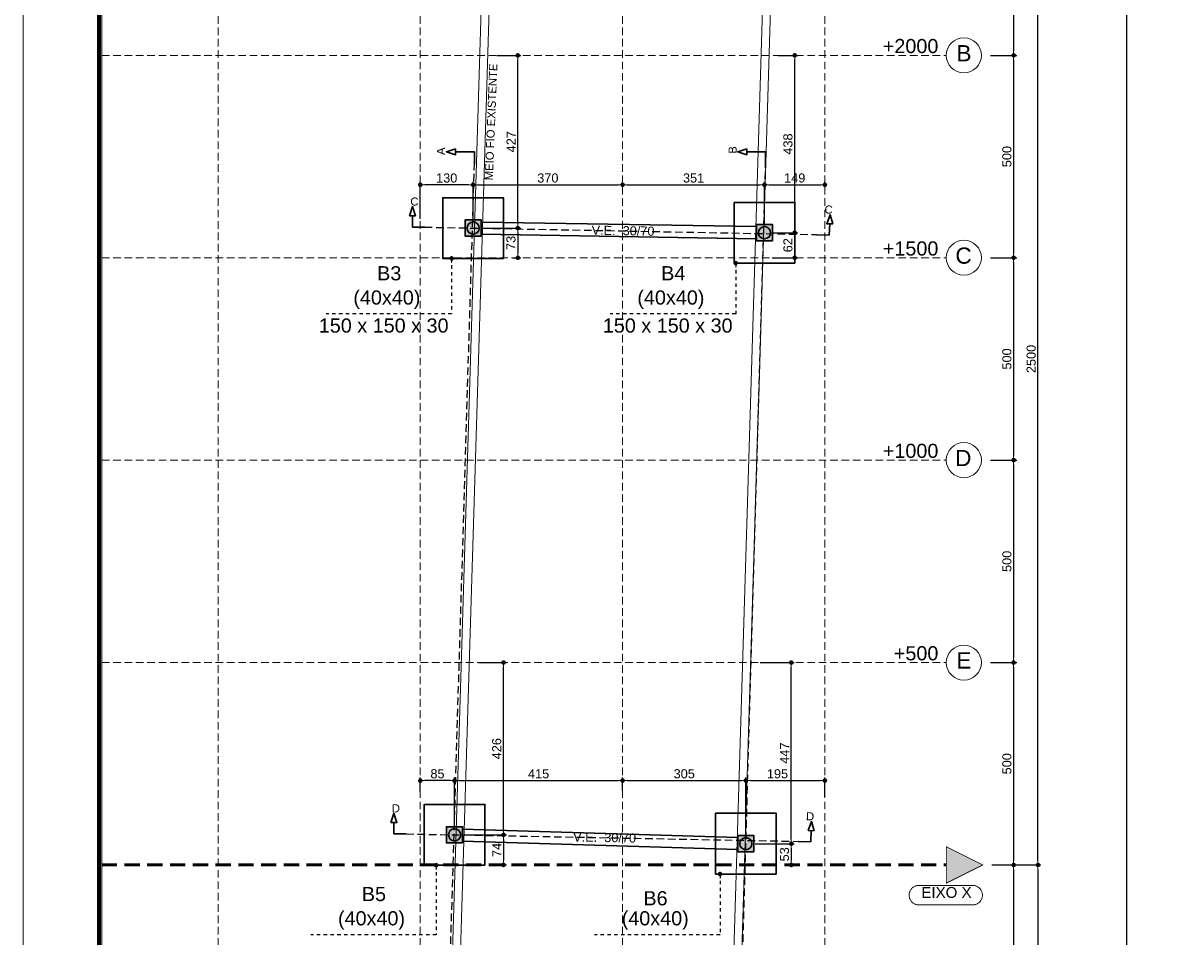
# Model space of a CAD drawing. Header units: millimetres. Extents: x 83 to 471, y -739 to 93.
# Tile 145 of 185: x 129 to 167, y -141 to -111. Entities that reach past the tile are written whole.
import ezdxf
from ezdxf.enums import TextEntityAlignment as Align

# ---------------------------------------------------------------- set-up
doc = ezdxf.new("R2010")
doc.units = ezdxf.units.MM
for name, pattern in [('CYPE_RAYA', [0.225, 0.1125, -0.1125]), ('CYPE_RAYAPUNTOPUNTO', [0.45, 0.225, -0.075, 0, -0.075, 0, -0.075]), ('TRAZO_HUECO', [0.75, 0.5, -0.25]), ('TRAZO_INTERIOR_VIGA', [0.375, 0.25, -0.125])]:
    doc.linetypes.add(name, pattern=pattern)
for name, color, linetype, lineweight in [('__MAGNUS.Cota', 30, 'Continuous', 9), ('__MAGNUS.Margem', 7, 'Continuous', 70), ('__MAGNUS.Selo', 7, 'Continuous', 30), ('A-FLOR', 7, 'Continuous', 9), ('BL_CONTORNO', 7, 'Continuous', 30), ('CARGCIM', 7, 'Continuous', 9), ('COTA', 7, 'Continuous', 20), ('COTA_FORMAS', 7, 'CYPE_RAYAPUNTOPUNTO', 0), ('COTAS', 250, 'Continuous', 5), ('COTAS_REF_LINHAS', 7, 'Continuous', 20), ('LC-Eixos', 9, 'Continuous', 5), ('OT_SEC_LAJE', 7, 'Continuous', 20), ('PECA_COMPLETA', 7, 'Continuous', 0), ('PILAR_DIM', 240, 'Continuous', 15), ('PILAR_REF', 240, 'Continuous', 15), ('SAP_DIMENSION_Y_ARM', 7, 'Continuous', 0)]:
    doc.layers.add(name, color=color, linetype=linetype, lineweight=lineweight)
doc.layers.add('PILAR_MORRE', color=60, linetype='Continuous')
doc.layers.add('RAMPA', color=253, linetype='Continuous')
doc.styles.add('Arial', font='arial.ttf')
doc.styles.add('Arial Narrow', font='ARIALN.TTF')
doc.dimstyles.new('Copy of UM_75.000000', dxfattribs={"dimtxt": 0.3, "dimasz": 0.15, "dimexe": 0.1, "dimexo": 0.3, "dimgap": 0.07, "dimtad": 1, "dimdec": 0, "dimlfac": 75, "dimzin": 0, "dimdsep": 46, "dimtxsty": 'Arial', "dimblk": 'DOT', "dimcen": 0.09, "dimdle": 0.1, "dimclrd": 30, "dimclre": 30, "dimclrt": 7, "dimadec": 1, "dimazin": 2, "dimtfac": 1, "dimtdec": 0, "dimtofl": 0, "dimtmove": 0, "dimatfit": 3, "dimldrblk": 'DOT', "dimfxl": 1, "dimtolj": 1, "dimarcsym": 0})
doc.dimstyles.new('UM_50.000000', dxfattribs={"dimtxt": 0.22, "dimasz": 0.1, "dimexe": 0.1, "dimexo": 0.3, "dimgap": 0.07, "dimtad": 1, "dimdec": 0, "dimlfac": 50, "dimzin": 0, "dimdsep": 46, "dimtxsty": 'Arial', "dimblk": 'DOT', "dimcen": 0.09, "dimdle": 0.1, "dimclrd": 30, "dimclre": 30, "dimclrt": 7, "dimadec": 1, "dimazin": 2, "dimtfac": 1, "dimtdec": 0, "dimtofl": 0, "dimtmove": 0, "dimatfit": 3, "dimldrblk": 'DOT', "dimfxl": 1, "dimtolj": 1, "dimarcsym": 0})

# ---------------------------------------------------------------- blocks, each defined once
blk = doc.blocks.new('*U1868')
at = {"layer": '__MAGNUS.Margem', "lineweight": 9}
blk.add_line((-657.92, -12.28), (-657.92, 828.72), dxfattribs=at)
at = {"layer": '__MAGNUS.Margem', "linetype": 'Continuous'}
blk.add_line((-632.92, -2.28), (-632.92, 818.72), dxfattribs=at)
at = {"layer": '__MAGNUS.Selo', "style": 'Arial Narrow', "width": 1}
for tag, height, p in [('PROPRIETÁRIO', 3.4, (17.21, 48.91)), ('EDIFICAÇÃORESIDENCIAL', 3.4, (17.21, 40.61)), ('ESTRUTURAL', 3.4, (17.8, 20.69)), ('ANTEPROJETO', 2.43, (111.69, 13.5)), ('ARQ01/01', 5.5, (139.44, 9.5)), ('INDICADA', 2.43, (111.53, 8))]:
    blk.add_attdef(tag, text='', height=height, dxfattribs=at).set_placement(p, align=Align.MIDDLE_LEFT)
at = {"layer": '__MAGNUS.Selo', "lineweight": 30, "flags": 104}
for tag, p in [('ENDEREÇODAOBRA', (17.21, 33.54)), ('ENDEREÇODAOBRA', (17.21, 27.87)), ('TÍTULO', (17.21, 10.8))]:
    blk.add_attdef(tag, text='', height=3.4, dxfattribs=at).set_placement(p, align=Align.MIDDLE_LEFT)
blk = doc.blocks.new('_DOT')
at = {"layer": '__MAGNUS.Cota', "linetype": 'ByBlock'}
blk.add_line((-0.5, 0), (-1, 0), dxfattribs=at)
at = {"layer": '__MAGNUS.Cota', "linetype": 'ByBlock', "const_width": 0.5}
blk.add_lwpolyline([(-0.25, 0, 1), (0.25, 0, 1)], format="xyb", close=True, dxfattribs=at)
blk = doc.blocks.new('*D575')
at = {"layer": 'COTAS', "color": 30, "lineweight": -2}
for p, q in [((160.714, -105.539), (161.578, -105.539)), ((161.478, -105.689), (161.478, -112.055)), ((160.714, -112.205), (161.578, -112.205))]:
    blk.add_line(p, q, dxfattribs=at)
at = {"layer": 'Defpoints', "color": 0}
for p in [(160.414, -105.539), (160.414, -112.205), (161.478, -112.205)]:
    blk.add_point(p, dxfattribs=at)
at = {"layer": 'COTAS', "color": 30, "linetype": 'ByBlock', "lineweight": -2, "xscale": 0.15, "yscale": 0.15, "zscale": 0.15}
for p, rotation in [((161.478, -105.539), 90), ((161.478, -112.205), 270)]:
    blk.add_blockref('_DOT', p, dxfattribs=dict(at, rotation=rotation))
at = {"layer": 'COTAS', "color": 7, "insert": (161.255, -108.872), "char_height": 0.3, "attachment_point": 5, "rotation": 90, "style": 'Arial'}
blk.add_mtext('\\A1;500', dxfattribs=at)
blk = doc.blocks.new('*D576')
at = {"layer": 'COTAS', "color": 30, "lineweight": -2}
for p, q in [((160.714, -112.205), (161.578, -112.205)), ((161.478, -112.355), (161.478, -118.722)), ((160.714, -118.872), (161.578, -118.872))]:
    blk.add_line(p, q, dxfattribs=at)
at = {"layer": 'Defpoints', "color": 0}
for p in [(160.414, -112.205), (160.414, -118.872), (161.478, -118.872)]:
    blk.add_point(p, dxfattribs=at)
at = {"layer": 'COTAS', "color": 30, "linetype": 'ByBlock', "lineweight": -2, "xscale": 0.15, "yscale": 0.15, "zscale": 0.15}
for p, rotation in [((161.478, -112.205), 90), ((161.478, -118.872), 270)]:
    blk.add_blockref('_DOT', p, dxfattribs=dict(at, rotation=rotation))
at = {"layer": 'COTAS', "color": 7, "insert": (161.255, -115.539), "char_height": 0.3, "attachment_point": 5, "rotation": 90, "style": 'Arial'}
blk.add_mtext('\\A1;500', dxfattribs=at)
blk = doc.blocks.new('*D577')
at = {"layer": 'COTAS', "color": 30, "lineweight": -2}
for p, q in [((160.714, -118.872), (161.578, -118.872)), ((161.478, -119.022), (161.478, -125.389)), ((160.714, -125.539), (161.578, -125.539))]:
    blk.add_line(p, q, dxfattribs=at)
at = {"layer": 'Defpoints', "color": 0}
for p in [(160.414, -118.872), (160.414, -125.539), (161.478, -125.539)]:
    blk.add_point(p, dxfattribs=at)
at = {"layer": 'COTAS', "color": 30, "linetype": 'ByBlock', "lineweight": -2, "xscale": 0.15, "yscale": 0.15, "zscale": 0.15}
for p, rotation in [((161.478, -118.872), 90), ((161.478, -125.539), 270)]:
    blk.add_blockref('_DOT', p, dxfattribs=dict(at, rotation=rotation))
at = {"layer": 'COTAS', "color": 7, "insert": (161.255, -122.205), "char_height": 0.3, "attachment_point": 5, "rotation": 90, "style": 'Arial'}
blk.add_mtext('\\A1;500', dxfattribs=at)
blk = doc.blocks.new('*D578')
at = {"layer": 'COTAS', "color": 30, "lineweight": -2}
for p, q in [((160.714, -125.539), (161.578, -125.539)), ((161.478, -125.689), (161.478, -132.055)), ((160.714, -132.205), (161.578, -132.205))]:
    blk.add_line(p, q, dxfattribs=at)
at = {"layer": 'Defpoints', "color": 0}
for p in [(160.414, -125.539), (160.414, -132.205), (161.478, -132.205)]:
    blk.add_point(p, dxfattribs=at)
at = {"layer": 'COTAS', "color": 30, "linetype": 'ByBlock', "lineweight": -2, "xscale": 0.15, "yscale": 0.15, "zscale": 0.15}
for p, rotation in [((161.478, -125.539), 90), ((161.478, -132.205), 270)]:
    blk.add_blockref('_DOT', p, dxfattribs=dict(at, rotation=rotation))
at = {"layer": 'COTAS', "color": 7, "insert": (161.255, -128.872), "char_height": 0.3, "attachment_point": 5, "rotation": 90, "style": 'Arial'}
blk.add_mtext('\\A1;500', dxfattribs=at)
blk = doc.blocks.new('*D579')
at = {"layer": 'COTAS', "color": 30, "lineweight": -2}
for p, q in [((160.714, -132.205), (161.578, -132.205)), ((161.478, -132.355), (161.478, -138.722)), ((160.76, -138.872), (161.578, -138.872))]:
    blk.add_line(p, q, dxfattribs=at)
at = {"layer": 'Defpoints', "color": 0}
for p in [(160.414, -132.205), (160.46, -138.872), (161.478, -138.872)]:
    blk.add_point(p, dxfattribs=at)
at = {"layer": 'COTAS', "color": 30, "linetype": 'ByBlock', "lineweight": -2, "xscale": 0.15, "yscale": 0.15, "zscale": 0.15}
for p, rotation in [((161.478, -132.205), 90), ((161.478, -138.872), 270)]:
    blk.add_blockref('_DOT', p, dxfattribs=dict(at, rotation=rotation))
at = {"layer": 'COTAS', "color": 7, "insert": (161.255, -135.539), "char_height": 0.3, "attachment_point": 5, "rotation": 90, "style": 'Arial'}
blk.add_mtext('\\A1;500', dxfattribs=at)
blk = doc.blocks.new('*D580')
at = {"layer": 'COTAS', "color": 30, "lineweight": -2}
for p, q in [((160.76, -138.872), (161.578, -138.872)), ((161.478, -139.022), (161.478, -145.389)), ((160.714, -145.539), (161.578, -145.539))]:
    blk.add_line(p, q, dxfattribs=at)
at = {"layer": 'Defpoints', "color": 0}
for p in [(160.46, -138.872), (160.414, -145.539), (161.478, -145.539)]:
    blk.add_point(p, dxfattribs=at)
at = {"layer": 'COTAS', "color": 30, "linetype": 'ByBlock', "lineweight": -2, "xscale": 0.15, "yscale": 0.15, "zscale": 0.15}
for p, rotation in [((161.478, -138.872), 90), ((161.478, -145.539), 270)]:
    blk.add_blockref('_DOT', p, dxfattribs=dict(at, rotation=rotation))
at = {"layer": 'COTAS', "color": 7, "insert": (161.255, -142.205), "char_height": 0.3, "attachment_point": 5, "rotation": 90, "style": 'Arial'}
blk.add_mtext('\\A1;500', dxfattribs=at)
blk = doc.blocks.new('*D586')
at = {"layer": 'COTAS', "color": 30, "lineweight": -2}
for p, q in [((160.714, -105.539), (162.378, -105.539)), ((162.278, -138.722), (162.278, -105.689)), ((160.76, -138.872), (162.378, -138.872))]:
    blk.add_line(p, q, dxfattribs=at)
at = {"layer": 'Defpoints', "color": 0}
for p in [(160.414, -105.539), (162.278, -105.539), (160.46, -138.872)]:
    blk.add_point(p, dxfattribs=at)
at = {"layer": 'COTAS', "color": 30, "linetype": 'ByBlock', "lineweight": -2, "xscale": 0.15, "yscale": 0.15, "zscale": 0.15}
for p, rotation in [((162.278, -105.539), 90), ((162.278, -138.872), 270)]:
    blk.add_blockref('_DOT', p, dxfattribs=dict(at, rotation=rotation))
at = {"layer": 'COTAS', "color": 7, "insert": (162.055, -122.205), "char_height": 0.3, "attachment_point": 5, "rotation": 90, "style": 'Arial'}
blk.add_mtext('\\A1;2500', dxfattribs=at)
blk = doc.blocks.new('*D587')
at = {"layer": 'COTAS', "color": 30, "lineweight": -2}
for p, q in [((160.76, -138.872), (162.378, -138.872)), ((162.278, -139.022), (162.278, -174.722)), ((160.714, -174.872), (162.378, -174.872))]:
    blk.add_line(p, q, dxfattribs=at)
at = {"layer": 'Defpoints', "color": 0}
for p in [(160.46, -138.872), (160.414, -174.872), (162.278, -174.872)]:
    blk.add_point(p, dxfattribs=at)
at = {"layer": 'COTAS', "color": 30, "linetype": 'ByBlock', "lineweight": -2, "xscale": 0.15, "yscale": 0.15, "zscale": 0.15}
for p, rotation in [((162.278, -138.872), 90), ((162.278, -174.872), 270)]:
    blk.add_blockref('_DOT', p, dxfattribs=dict(at, rotation=rotation))
at = {"layer": 'COTAS', "color": 7, "insert": (162.055, -156.872), "char_height": 0.3, "attachment_point": 5, "rotation": 90, "style": 'Arial'}
blk.add_mtext('\\A1;2700', dxfattribs=at)
blk = doc.blocks.new('*D1958')
at = {"layer": 'COTAS', "color": 30, "lineweight": -2}
for p, q in [((141.925, -117.593), (141.925, -116.369)), ((143.514, -116.469), (142.075, -116.469)), ((143.664, -117.594), (143.664, -116.369))]:
    blk.add_line(p, q, dxfattribs=at)
at = {"layer": 'Defpoints', "color": 0}
for p in [(141.925, -116.469), (141.925, -117.893), (143.664, -117.894)]:
    blk.add_point(p, dxfattribs=at)
at = {"layer": 'COTAS', "color": 30, "linetype": 'ByBlock', "lineweight": -2, "xscale": 0.15, "yscale": 0.15, "zscale": 0.15, "rotation": 180}
blk.add_blockref('_DOT', (141.925, -116.469), dxfattribs=at)
at = {"layer": 'COTAS', "color": 30, "linetype": 'ByBlock', "lineweight": -2, "xscale": 0.15, "yscale": 0.15, "zscale": 0.15}
blk.add_blockref('_DOT', (143.664, -116.469), dxfattribs=at)
at = {"layer": 'COTAS', "color": 7, "insert": (142.795, -116.246), "char_height": 0.3, "attachment_point": 5, "style": 'Arial'}
blk.add_mtext('\\A1;130', dxfattribs=at)
blk = doc.blocks.new('*D1959')
at = {"layer": 'COTAS', "color": 30, "lineweight": -2}
for p, q in [((143.664, -117.594), (143.664, -116.369)), ((143.814, -116.469), (148.442, -116.469)), ((148.592, -116.532), (148.592, -116.369))]:
    blk.add_line(p, q, dxfattribs=at)
at = {"layer": 'Defpoints', "color": 0}
for p in [(148.592, -116.469), (148.592, -116.832), (143.664, -117.894)]:
    blk.add_point(p, dxfattribs=at)
at = {"layer": 'COTAS', "color": 30, "linetype": 'ByBlock', "lineweight": -2, "xscale": 0.15, "yscale": 0.15, "zscale": 0.15, "rotation": 180}
blk.add_blockref('_DOT', (143.664, -116.469), dxfattribs=at)
at = {"layer": 'COTAS', "color": 30, "linetype": 'ByBlock', "lineweight": -2, "xscale": 0.15, "yscale": 0.15, "zscale": 0.15}
blk.add_blockref('_DOT', (148.592, -116.469), dxfattribs=at)
at = {"layer": 'COTAS', "color": 7, "insert": (146.128, -116.246), "char_height": 0.3, "attachment_point": 5, "style": 'Arial'}
blk.add_mtext('\\A1;370', dxfattribs=at)
blk = doc.blocks.new('*D1960')
at = {"layer": 'COTAS', "color": 30, "lineweight": -2}
for p, q in [((148.592, -116.532), (148.592, -116.369)), ((148.742, -116.469), (153.117, -116.469)), ((153.267, -117.747), (153.267, -116.369))]:
    blk.add_line(p, q, dxfattribs=at)
at = {"layer": 'Defpoints', "color": 0}
for p in [(153.267, -116.469), (148.592, -116.832), (153.267, -118.047)]:
    blk.add_point(p, dxfattribs=at)
at = {"layer": 'COTAS', "color": 30, "linetype": 'ByBlock', "lineweight": -2, "xscale": 0.15, "yscale": 0.15, "zscale": 0.15, "rotation": 180}
blk.add_blockref('_DOT', (148.592, -116.469), dxfattribs=at)
at = {"layer": 'COTAS', "color": 30, "linetype": 'ByBlock', "lineweight": -2, "xscale": 0.15, "yscale": 0.15, "zscale": 0.15}
blk.add_blockref('_DOT', (153.267, -116.469), dxfattribs=at)
at = {"layer": 'COTAS', "color": 7, "insert": (150.93, -116.246), "char_height": 0.3, "attachment_point": 5, "style": 'Arial'}
blk.add_mtext('\\A1;351', dxfattribs=at)
blk = doc.blocks.new('*D1961')
at = {"layer": 'COTAS', "color": 30, "lineweight": -2}
for p, q in [((153.267, -117.747), (153.267, -116.369)), ((153.417, -116.469), (155.108, -116.469)), ((155.258, -116.513), (155.258, -116.369))]:
    blk.add_line(p, q, dxfattribs=at)
at = {"layer": 'Defpoints', "color": 0}
for p in [(155.258, -116.469), (155.258, -116.813), (153.267, -118.047)]:
    blk.add_point(p, dxfattribs=at)
at = {"layer": 'COTAS', "color": 30, "linetype": 'ByBlock', "lineweight": -2, "xscale": 0.15, "yscale": 0.15, "zscale": 0.15, "rotation": 180}
blk.add_blockref('_DOT', (153.267, -116.469), dxfattribs=at)
at = {"layer": 'COTAS', "color": 30, "linetype": 'ByBlock', "lineweight": -2, "xscale": 0.15, "yscale": 0.15, "zscale": 0.15}
blk.add_blockref('_DOT', (155.258, -116.469), dxfattribs=at)
at = {"layer": 'COTAS', "color": 7, "insert": (154.263, -116.246), "char_height": 0.3, "attachment_point": 5, "style": 'Arial'}
blk.add_mtext('\\A1;149', dxfattribs=at)
blk = doc.blocks.new('*D1962')
at = {"layer": 'COTAS', "color": 30, "lineweight": -2}
for p, q in [((153.722, -112.205), (154.363, -112.205)), ((154.263, -117.897), (154.263, -112.355)), ((153.567, -118.047), (154.363, -118.047))]:
    blk.add_line(p, q, dxfattribs=at)
at = {"layer": 'Defpoints', "color": 0}
for p in [(153.422, -112.205), (154.263, -112.205), (153.267, -118.047)]:
    blk.add_point(p, dxfattribs=at)
at = {"layer": 'COTAS', "color": 30, "linetype": 'ByBlock', "lineweight": -2, "xscale": 0.15, "yscale": 0.15, "zscale": 0.15}
for p, rotation in [((154.263, -112.205), 90), ((154.263, -118.047), 270)]:
    blk.add_blockref('_DOT', p, dxfattribs=dict(at, rotation=rotation))
at = {"layer": 'COTAS', "color": 7, "insert": (154.04, -115.126), "char_height": 0.3, "attachment_point": 5, "rotation": 90, "style": 'Arial'}
blk.add_mtext('\\A1;438', dxfattribs=at)
blk = doc.blocks.new('*D1963')
at = {"layer": 'COTAS', "color": 30, "lineweight": -2}
for p, q in [((153.567, -118.047), (154.363, -118.047)), ((154.263, -118.197), (154.263, -118.722)), ((153.519, -118.872), (154.363, -118.872))]:
    blk.add_line(p, q, dxfattribs=at)
at = {"layer": 'Defpoints', "color": 0}
for p in [(153.267, -118.047), (153.219, -118.872), (154.263, -118.872)]:
    blk.add_point(p, dxfattribs=at)
at = {"layer": 'COTAS', "color": 30, "linetype": 'ByBlock', "lineweight": -2, "xscale": 0.15, "yscale": 0.15, "zscale": 0.15}
for p, rotation in [((154.263, -118.047), 90), ((154.263, -118.872), 270)]:
    blk.add_blockref('_DOT', p, dxfattribs=dict(at, rotation=rotation))
at = {"layer": 'COTAS', "color": 7, "insert": (154.04, -118.46), "char_height": 0.3, "attachment_point": 5, "rotation": 90, "style": 'Arial'}
blk.add_mtext('\\A1;62', dxfattribs=at)
blk = doc.blocks.new('*D1964')
at = {"layer": 'COTAS', "color": 30, "lineweight": -2}
for p, q in [((144.447, -112.205), (145.237, -112.205)), ((145.137, -117.744), (145.137, -112.355)), ((143.964, -117.894), (145.237, -117.894))]:
    blk.add_line(p, q, dxfattribs=at)
at = {"layer": 'Defpoints', "color": 0}
for p in [(144.147, -112.205), (145.137, -112.205), (143.664, -117.894)]:
    blk.add_point(p, dxfattribs=at)
at = {"layer": 'COTAS', "color": 30, "linetype": 'ByBlock', "lineweight": -2, "xscale": 0.15, "yscale": 0.15, "zscale": 0.15}
for p, rotation in [((145.137, -112.205), 90), ((145.137, -117.894), 270)]:
    blk.add_blockref('_DOT', p, dxfattribs=dict(at, rotation=rotation))
at = {"layer": 'COTAS', "color": 7, "insert": (144.916, -115.049), "char_height": 0.3, "attachment_point": 5, "rotation": 90, "style": 'Arial'}
blk.add_mtext('\\A1;427', dxfattribs=at)
blk = doc.blocks.new('*D1965')
at = {"layer": 'COTAS', "color": 30, "lineweight": -2}
for p, q in [((143.964, -117.894), (145.237, -117.894)), ((145.137, -118.044), (145.137, -118.722)), ((144.964, -118.872), (145.237, -118.872))]:
    blk.add_line(p, q, dxfattribs=at)
at = {"layer": 'Defpoints', "color": 0}
for p in [(143.664, -117.894), (144.664, -118.872), (145.137, -118.872)]:
    blk.add_point(p, dxfattribs=at)
at = {"layer": 'COTAS', "color": 30, "linetype": 'ByBlock', "lineweight": -2, "xscale": 0.15, "yscale": 0.15, "zscale": 0.15}
for p, rotation in [((145.137, -117.894), 90), ((145.137, -118.872), 270)]:
    blk.add_blockref('_DOT', p, dxfattribs=dict(at, rotation=rotation))
at = {"layer": 'COTAS', "color": 7, "insert": (144.913, -118.383), "char_height": 0.3, "attachment_point": 5, "rotation": 90, "style": 'Arial'}
blk.add_mtext('\\A1;73', dxfattribs=at)
blk = doc.blocks.new('*D1966')
at = {"layer": 'COTAS', "color": 30, "lineweight": -2}
for p, q in [((141.925, -136.451), (141.925, -135.993)), ((142.905, -136.093), (142.075, -136.093)), ((143.055, -137.581), (143.055, -135.993))]:
    blk.add_line(p, q, dxfattribs=at)
at = {"layer": 'Defpoints', "color": 0}
for p in [(141.925, -136.093), (141.925, -136.751), (143.055, -137.881)]:
    blk.add_point(p, dxfattribs=at)
at = {"layer": 'COTAS', "color": 30, "linetype": 'ByBlock', "lineweight": -2, "xscale": 0.15, "yscale": 0.15, "zscale": 0.15, "rotation": 180}
blk.add_blockref('_DOT', (141.925, -136.093), dxfattribs=at)
at = {"layer": 'COTAS', "color": 30, "linetype": 'ByBlock', "lineweight": -2, "xscale": 0.15, "yscale": 0.15, "zscale": 0.15}
blk.add_blockref('_DOT', (143.055, -136.093), dxfattribs=at)
at = {"layer": 'COTAS', "color": 7, "insert": (142.49, -135.87), "char_height": 0.3, "attachment_point": 5, "style": 'Arial'}
blk.add_mtext('\\A1;85', dxfattribs=at)
blk = doc.blocks.new('*D1967')
at = {"layer": 'COTAS', "color": 30, "lineweight": -2}
for p, q in [((143.055, -137.581), (143.055, -135.993)), ((143.205, -136.093), (148.442, -136.093)), ((148.592, -136.423), (148.592, -135.993))]:
    blk.add_line(p, q, dxfattribs=at)
at = {"layer": 'Defpoints', "color": 0}
for p in [(148.592, -136.093), (148.592, -136.723), (143.055, -137.881)]:
    blk.add_point(p, dxfattribs=at)
at = {"layer": 'COTAS', "color": 30, "linetype": 'ByBlock', "lineweight": -2, "xscale": 0.15, "yscale": 0.15, "zscale": 0.15, "rotation": 180}
blk.add_blockref('_DOT', (143.055, -136.093), dxfattribs=at)
at = {"layer": 'COTAS', "color": 30, "linetype": 'ByBlock', "lineweight": -2, "xscale": 0.15, "yscale": 0.15, "zscale": 0.15}
blk.add_blockref('_DOT', (148.592, -136.093), dxfattribs=at)
at = {"layer": 'COTAS', "color": 7, "insert": (145.823, -135.87), "char_height": 0.3, "attachment_point": 5, "style": 'Arial'}
blk.add_mtext('\\A1;415', dxfattribs=at)
blk = doc.blocks.new('*D1968')
at = {"layer": 'COTAS', "color": 30, "lineweight": -2}
for p, q in [((148.592, -136.423), (148.592, -135.993)), ((148.742, -136.093), (152.504, -136.093)), ((152.654, -137.871), (152.654, -135.993))]:
    blk.add_line(p, q, dxfattribs=at)
at = {"layer": 'Defpoints', "color": 0}
for p in [(152.654, -136.093), (148.592, -136.723), (152.654, -138.171)]:
    blk.add_point(p, dxfattribs=at)
at = {"layer": 'COTAS', "color": 30, "linetype": 'ByBlock', "lineweight": -2, "xscale": 0.15, "yscale": 0.15, "zscale": 0.15, "rotation": 180}
blk.add_blockref('_DOT', (148.592, -136.093), dxfattribs=at)
at = {"layer": 'COTAS', "color": 30, "linetype": 'ByBlock', "lineweight": -2, "xscale": 0.15, "yscale": 0.15, "zscale": 0.15}
blk.add_blockref('_DOT', (152.654, -136.093), dxfattribs=at)
at = {"layer": 'COTAS', "color": 7, "insert": (150.623, -135.87), "char_height": 0.3, "attachment_point": 5, "style": 'Arial'}
blk.add_mtext('\\A1;305', dxfattribs=at)
blk = doc.blocks.new('*D1969')
at = {"layer": 'COTAS', "color": 30, "lineweight": -2}
for p, q in [((152.654, -137.871), (152.654, -135.993)), ((152.804, -136.093), (155.108, -136.093)), ((155.258, -136.632), (155.258, -135.993))]:
    blk.add_line(p, q, dxfattribs=at)
at = {"layer": 'Defpoints', "color": 0}
for p in [(155.258, -136.093), (155.258, -136.932), (152.654, -138.171)]:
    blk.add_point(p, dxfattribs=at)
at = {"layer": 'COTAS', "color": 30, "linetype": 'ByBlock', "lineweight": -2, "xscale": 0.15, "yscale": 0.15, "zscale": 0.15, "rotation": 180}
blk.add_blockref('_DOT', (152.654, -136.093), dxfattribs=at)
at = {"layer": 'COTAS', "color": 30, "linetype": 'ByBlock', "lineweight": -2, "xscale": 0.15, "yscale": 0.15, "zscale": 0.15}
blk.add_blockref('_DOT', (155.258, -136.093), dxfattribs=at)
at = {"layer": 'COTAS', "color": 7, "insert": (153.695, -135.87), "char_height": 0.3, "attachment_point": 5, "style": 'Arial'}
blk.add_mtext('\\A1;195', dxfattribs=at)
blk = doc.blocks.new('*D1970')
at = {"layer": 'COTAS', "color": 30, "lineweight": -2}
for p, q in [((143.837, -132.205), (144.767, -132.205)), ((144.667, -137.731), (144.667, -132.355)), ((143.355, -137.881), (144.767, -137.881))]:
    blk.add_line(p, q, dxfattribs=at)
at = {"layer": 'Defpoints', "color": 0}
for p in [(143.537, -132.205), (144.667, -132.205), (143.055, -137.881)]:
    blk.add_point(p, dxfattribs=at)
at = {"layer": 'COTAS', "color": 30, "linetype": 'ByBlock', "lineweight": -2, "xscale": 0.15, "yscale": 0.15, "zscale": 0.15}
for p, rotation in [((144.667, -132.205), 90), ((144.667, -137.881), 270)]:
    blk.add_blockref('_DOT', p, dxfattribs=dict(at, rotation=rotation))
at = {"layer": 'COTAS', "color": 7, "insert": (144.444, -135.043), "char_height": 0.3, "attachment_point": 5, "rotation": 90, "style": 'Arial'}
blk.add_mtext('\\A1;426', dxfattribs=at)
blk = doc.blocks.new('*D1971')
at = {"layer": 'COTAS', "color": 30, "lineweight": -2}
for p, q in [((143.355, -137.881), (144.767, -137.881)), ((144.667, -138.031), (144.667, -138.722)), ((144.353, -138.872), (144.767, -138.872))]:
    blk.add_line(p, q, dxfattribs=at)
at = {"layer": 'Defpoints', "color": 0}
for p in [(143.055, -137.881), (144.053, -138.872), (144.667, -138.872)]:
    blk.add_point(p, dxfattribs=at)
at = {"layer": 'COTAS', "color": 30, "linetype": 'ByBlock', "lineweight": -2, "xscale": 0.15, "yscale": 0.15, "zscale": 0.15}
for p, rotation in [((144.667, -137.881), 90), ((144.667, -138.872), 270)]:
    blk.add_blockref('_DOT', p, dxfattribs=dict(at, rotation=rotation))
at = {"layer": 'COTAS', "color": 7, "insert": (144.447, -138.377), "char_height": 0.3, "attachment_point": 5, "rotation": 90, "style": 'Arial'}
blk.add_mtext('\\A1;74', dxfattribs=at)
blk = doc.blocks.new('*D1972')
at = {"layer": 'COTAS', "color": 30, "lineweight": -2}
for p, q in [((153.127, -132.205), (154.25, -132.205)), ((154.15, -138.021), (154.15, -132.355)), ((152.954, -138.171), (154.25, -138.171))]:
    blk.add_line(p, q, dxfattribs=at)
at = {"layer": 'Defpoints', "color": 0}
for p in [(152.827, -132.205), (154.15, -132.205), (152.654, -138.171)]:
    blk.add_point(p, dxfattribs=at)
at = {"layer": 'COTAS', "color": 30, "linetype": 'ByBlock', "lineweight": -2, "xscale": 0.15, "yscale": 0.15, "zscale": 0.15}
for p, rotation in [((154.15, -132.205), 90), ((154.15, -138.171), 270)]:
    blk.add_blockref('_DOT', p, dxfattribs=dict(at, rotation=rotation))
at = {"layer": 'COTAS', "color": 7, "insert": (153.93, -135.188), "char_height": 0.3, "attachment_point": 5, "rotation": 90, "style": 'Arial'}
blk.add_mtext('\\A1;447', dxfattribs=at)
blk = doc.blocks.new('*D1973')
at = {"layer": 'COTAS', "color": 30, "lineweight": -2}
for p, q in [((152.954, -138.171), (154.25, -138.171)), ((154.15, -138.321), (154.15, -138.722)), ((153.954, -138.872), (154.25, -138.872))]:
    blk.add_line(p, q, dxfattribs=at)
at = {"layer": 'Defpoints', "color": 0}
for p in [(152.654, -138.171), (153.654, -138.872), (154.15, -138.872)]:
    blk.add_point(p, dxfattribs=at)
at = {"layer": 'COTAS', "color": 30, "linetype": 'ByBlock', "lineweight": -2, "xscale": 0.15, "yscale": 0.15, "zscale": 0.15}
for p, rotation in [((154.15, -138.171), 90), ((154.15, -138.872), 270)]:
    blk.add_blockref('_DOT', p, dxfattribs=dict(at, rotation=rotation))
at = {"layer": 'COTAS', "color": 7, "insert": (153.927, -138.522), "char_height": 0.3, "attachment_point": 5, "rotation": 90, "style": 'Arial'}
blk.add_mtext('\\A1;53', dxfattribs=at)

msp = doc.modelspace()

# ---------------------------------------------------------------- hatches: boundary and pattern name
at = {"layer": 'LC-Eixos'}
h = msp.add_hatch(color=256, dxfattribs=at)
h.dxf.hatch_style = 1
h.paths.add_polyline_path([(159.25836, -138.27126), (159.25836, -139.47253), (160.45962, -138.8719), (159.25836, -138.27126)])
at = {"layer": 'PILAR_MORRE'}
h = msp.add_hatch(color=256, dxfattribs=at)
h.dxf.hatch_style = 1
h.paths.add_polyline_path([(152.92094, -138.43799), (152.92094, -137.90466), (152.38761, -137.90466), (152.38761, -138.43799), (152.92094, -138.43799)])
h.paths.add_polyline_path([(153.53415, -118.314), (153.53415, -117.78067), (153.00082, -117.78067), (153.00082, -118.314), (153.53415, -118.314)])
h.paths.add_polyline_path([(143.3198, -138.1463), (143.3198, -137.61297), (142.78647, -137.61297), (142.78647, -138.1463), (143.3198, -138.1463)])
h.paths.add_polyline_path([(142.7128, -158.13868), (142.7128, -157.60535), (142.17947, -157.60535), (142.17947, -158.13868), (142.7128, -158.13868)])
h.paths.add_polyline_path([(152.30873, -158.42513), (152.30873, -157.8918), (151.7754, -157.8918), (151.7754, -158.42513), (152.30873, -158.42513)])
h.paths.add_polyline_path([(143.93102, -118.16031), (143.93102, -117.62697), (143.39768, -117.62697), (143.39768, -118.16031), (143.93102, -118.16031)])

# ---------------------------------------------------------------- linework, layer by layer
msp.add_line((165.19852, -94.01822), (165.19852, -175.3584))
at = {"layer": 'A-FLOR'}
for p, q in [((144.00992, -107.94817), (142.09636, -170.73006)), ((144.27658, -107.95244), (142.36008, -170.83081)), ((153.54744, -108.10088), (151.71157, -168.33418)), ((152.06602, -147.95185), (153.28078, -108.09661))]:
    msp.add_line(p, q, dxfattribs=at)
at = {"layer": 'BL_CONTORNO'}
for p, q in [((153.00123, -117.84305), (143.93102, -117.69788)), ((153.00123, -118.2431), (143.93102, -118.09793)), ((152.39127, -137.96329), (143.3198, -137.68919)), ((152.39127, -138.36347), (143.31785, -138.08932))]:
    msp.add_line(p, q, dxfattribs=at)
for points in [[(144.66435, -118.89364), (144.66435, -116.89364), (142.66435, -116.89364), (142.66435, -118.89364)], [(154.26749, -119.04733), (154.26749, -117.04733), (152.26749, -117.04733), (152.26749, -119.04733)], [(143.93102, -118.16031), (143.93102, -117.62697), (143.39768, -117.62697), (143.39768, -118.16031)], [(153.53415, -118.314), (153.53415, -117.78067), (153.00082, -117.78067), (153.00082, -118.314)], [(144.05314, -138.87964), (144.05314, -136.87964), (142.05314, -136.87964), (142.05314, -138.87964)], [(153.65427, -139.17132), (153.65427, -137.17132), (151.65427, -137.17132), (151.65427, -139.17132)], [(143.3198, -138.1463), (143.3198, -137.61297), (142.78647, -137.61297), (142.78647, -138.1463)], [(152.92094, -138.43799), (152.92094, -137.90466), (152.38761, -137.90466), (152.38761, -138.43799)]]:
    msp.add_lwpolyline(points, close=True, dxfattribs=at)
for centre in [(143.66435, -117.89364), (153.26749, -118.04733), (143.05529, -137.88129), (152.65427, -138.17132)]:
    msp.add_circle(centre, 0.2, dxfattribs=at)
at = {"layer": 'CARGCIM', "linetype": 'TRAZO_HUECO', "lineweight": 50}
msp.add_line((131.4287, -138.8719), (159.25836, -138.8719), dxfattribs=at)
at = {"layer": 'COTA', "const_width": 0.02667}
msp.add_lwpolyline([(159.25836, -139.47253), (159.25836, -138.27126), (160.45962, -138.8719)], close=True, dxfattribs=at)
at = {"layer": 'COTA_FORMAS', "linetype": 'TRAZO_HUECO', "ltscale": 0.5}
for p, q in [((135.25836, -101.53856), (135.25836, -175.3584)), ((141.92502, -101.53856), (141.92502, -175.3584)), ((148.59169, -101.53856), (148.59169, -175.3584)), ((155.25836, -101.53856), (155.25836, -175.3584)), ((131.4287, -112.20523), (159.25836, -112.20523)), ((131.4287, -118.8719), (159.25836, -118.8719)), ((131.4287, -125.53856), (159.25836, -125.53856)), ((131.4287, -132.20523), (159.25836, -132.20523))]:
    msp.add_line(p, q, dxfattribs=at)
at = {"layer": 'COTAS_REF_LINHAS', "color": 7}
msp.add_lwpolyline([(158.35246, -139.54703), (158.33109, -139.54774), (158.30981, -139.54988), (158.28872, -139.55344), (158.26792, -139.5584), (158.24749, -139.56474), (158.22754, -139.57242), (158.20814, -139.58142), (158.18938, -139.5917), (158.17136, -139.60321), (158.15414, -139.61589), (158.13781, -139.6297), (158.12244, -139.64457), (158.10809, -139.66043), (158.09484, -139.67721), (158.08274, -139.69484), (158.07184, -139.71324), (158.06219, -139.73233), (158.05384, -139.75202), (158.04683, -139.77222), (158.04118, -139.79285), (158.03692, -139.8138), (158.03407, -139.835), (158.03264, -139.85634), (158.03264, -139.87772), (158.03407, -139.89906), (158.03692, -139.92025), (158.04118, -139.94121), (158.04683, -139.96184), (158.05384, -139.98204), (158.06219, -140.00173), (158.07184, -140.02082), (158.08274, -140.03922), (158.09484, -140.05685), (158.10809, -140.07363), (158.12244, -140.08949), (158.13781, -140.10436), (158.15414, -140.11816), (158.17136, -140.13085), (158.18938, -140.14236), (158.20814, -140.15264), (158.22754, -140.16164), (158.24749, -140.16932), (158.26792, -140.17566), (158.28872, -140.18062), (158.30981, -140.18417), (158.33109, -140.18631), (158.35246, -140.18703), (160.12846, -140.18703), (160.14984, -140.18631), (160.17111, -140.18417), (160.1922, -140.18062), (160.213, -140.17566), (160.23343, -140.16932), (160.25339, -140.16164), (160.27279, -140.15264), (160.29154, -140.14236), (160.30957, -140.13085), (160.32678, -140.11816), (160.34311, -140.10436), (160.35849, -140.08949), (160.37283, -140.07363), (160.38608, -140.05685), (160.39819, -140.03922), (160.40909, -140.02082), (160.41873, -140.00173), (160.42708, -139.98204), (160.4341, -139.96184), (160.43975, -139.94121), (160.444, -139.92025), (160.44686, -139.89906), (160.44828, -139.87772), (160.44828, -139.85634), (160.44686, -139.835), (160.444, -139.8138), (160.43975, -139.79285), (160.4341, -139.77222), (160.42708, -139.75202), (160.41873, -139.73233), (160.40909, -139.71324), (160.39819, -139.69484), (160.38608, -139.67721), (160.37283, -139.66043), (160.35849, -139.64457), (160.34311, -139.6297), (160.32678, -139.61589), (160.30957, -139.60321), (160.29154, -139.5917), (160.27279, -139.58142), (160.25339, -139.57242), (160.23343, -139.56474), (160.213, -139.5584), (160.1922, -139.55344), (160.17111, -139.54988), (160.14984, -139.54774), (160.12846, -139.54703), (158.35246, -139.54703)], close=True, dxfattribs=at)
for centre in [(159.83613, -112.20523), (159.83613, -118.8719), (159.83613, -125.53856), (159.83613, -132.20523)]:
    msp.add_circle(centre, 0.57778, dxfattribs=at)
at = {"layer": 'OT_SEC_LAJE', "lineweight": 30}
for p, q in [((143.70613, -115.37899), (143.08549, -115.37899)), ((143.70613, -115.37899), (143.70613, -115.78566)), ((153.30511, -115.37899), (152.68448, -115.37899)), ((153.30511, -115.37899), (153.30511, -115.78566)), ((141.66312, -117.86322), (141.66312, -117.48825)), ((141.66312, -117.86322), (142.06978, -117.86322)), ((155.40292, -118.12867), (155.41741, -117.75398)), ((155.40292, -118.12867), (154.99656, -118.11296)), ((141.0519, -137.84922), (141.0519, -137.47425)), ((141.0519, -137.84922), (141.45857, -137.84922)), ((154.79171, -138.11467), (154.38535, -138.09896)), ((154.79171, -138.11467), (154.80619, -137.73998))]:
    msp.add_line(p, q, dxfattribs=at)
for points in [[(143.08549, -115.27899), (143.08549, -115.47899), (142.78549, -115.37899), (143.08549, -115.27899)], [(152.68448, -115.27899), (152.68448, -115.47899), (152.38448, -115.37899), (152.68448, -115.27899)], [(141.56312, -117.48825), (141.76312, -117.48825), (141.66312, -117.18825), (141.56312, -117.48825)], [(155.51733, -117.75785), (155.31748, -117.75012), (155.42899, -117.45421), (155.51733, -117.75785)], [(140.9519, -137.47425), (141.1519, -137.47425), (141.0519, -137.17425), (140.9519, -137.47425)], [(154.90612, -137.74384), (154.70627, -137.73612), (154.81778, -137.4402), (154.90612, -137.74384)]]:
    msp.add_lwpolyline(points, close=True, dxfattribs=at)
at = {"layer": 'PECA_COMPLETA'}
msp.add_lwpolyline([(194.51797, -175.3584), (131.4287, -175.3584), (131.4287, -94.01822), (194.51797, -94.01822)], close=True, dxfattribs=at)
at = {"layer": 'RAMPA', "linetype": 'TRAZO_INTERIOR_VIGA'}
for p, q in [((142.06978, -117.86322), (154.99664, -118.10861)), ((141.45857, -137.84922), (154.38543, -138.09461))]:
    msp.add_line(p, q, dxfattribs=at)
for points in [[(142.3937, -159.09085), (143.70613, -115.78566)], [(152.03561, -159.39158), (153.30511, -115.78566)]]:
    msp.add_lwpolyline(points, dxfattribs=at)

# ---------------------------------------------------------------- block references
at = {"layer": '__MAGNUS.Selo', "color": 7, "true_color": 0xffffff, "xscale": 0.0999999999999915, "yscale": 0.0999999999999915, "zscale": 0.0999999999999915}
msp.add_blockref('*U1868', (194.62889, -175.82522), dxfattribs=at)

# ---------------------------------------------------------------- texts
at = {"style": 'Arial'}
for s, rotation, p in [('B', 90, (152.35054, -115.44498)), ('C', 357.78639, (155.24047, -117.41296)), ('D', 357.78639, (154.62926, -137.39896))]:
    msp.add_text(s, height=0.2667, rotation=rotation, dxfattribs=at).set_placement(p)
for s, p in [('C', (141.59713, -117.15432)), ('D', (140.98591, -137.14032))]:
    msp.add_text(s, height=0.2667, dxfattribs=at).set_placement(p)
at = {"layer": 'COTAS_REF_LINHAS', "color": 7, "style": 'Arial'}
for s, height, p in [('B', 0.53333, (159.59226, -112.40119)), ('C', 0.53333, (159.55843, -119.06785)), ('D', 0.53333, (159.54824, -125.73452)), ('E', 0.53333, (159.58826, -132.40119)), ('EIXO X', 0.355556, (158.43606, -139.95592))]:
    msp.add_text(s, height=height, dxfattribs=at).set_placement(p)
at = {"layer": 'COTAS_REF_LINHAS', "color": 7, "char_height": 0.466667, "attachment_point": 3, "style": 'Arial'}
for s, insert in [('+2000', (158.99676, -111.66561)), ('+1500', (158.99676, -118.33228)), ('+1000', (158.99676, -124.99894)), ('+500', (158.99676, -131.66561))]:
    msp.add_mtext(s, dxfattribs=dict(at, insert=insert))
at = {"layer": 'OT_SEC_LAJE', "lineweight": 30, "style": 'Arial', "text_generation_flag": 2}
msp.add_text('A', height=0.26667, rotation=90, dxfattribs=at).set_placement((142.73806, -115.23751))
at = {"layer": 'PILAR_DIM', "lineweight": 9, "style": 'Arial'}
for p in [(139.71715, -120.41385), (149.07702, -120.41385), (139.21157, -140.86188), (148.56089, -140.86188)]:
    msp.add_text('(40x40)', height=0.466667, dxfattribs=at).set_placement(p)
at = {"layer": 'PILAR_REF', "style": 'Arial'}
for s, p in [('B3', (140.50203, -119.6153)), ('B4', (149.8619, -119.6153)), ('B5', (139.99645, -140.06333)), ('B6', (149.27588, -140.20207))]:
    msp.add_text(s, height=0.466667, dxfattribs=at).set_placement(p)
at = {"layer": 'SAP_DIMENSION_Y_ARM', "lineweight": 9, "style": 'Arial'}
for s, height, rotation, p in [('MEIO FIO EXISTENTE', 0.2666667, 87.708663, (144.31286, -116.3261)), ('V.E.  30/70', 0.3, 358.94611, (147.56647, -118.11002)), ('V.E.  30/70', 0.3, 358.94611, (146.96015, -138.09788))]:
    msp.add_text(s, height=height, rotation=rotation, dxfattribs=at).set_placement(p)
for p in [(138.57923, -121.33757), (147.9391, -121.33757)]:
    msp.add_text('150 x 150 x 30', height=0.4666667, dxfattribs=at).set_placement(p)

# ---------------------------------------------------------------- dimensions: what is measured, and where the dimension line sits
at = {"layer": 'COTAS'}
for base, p1, p2, picture, middle in [((161.47772, -112.20523), (160.41391, -105.53856), (160.41391, -112.20523), '*D575', (161.25455, -108.8719)), ((162.27787, -105.53856), (160.45962, -138.8719), (160.41391, -105.53856), '*D586', (162.0547, -122.20523)), ((145.13653, -112.20523), (143.66435, -117.89364), (144.14696, -112.20523), '*D1964', (144.91592, -115.04944)), ((154.26292, -112.20523), (153.26749, -118.04733), (153.42235, -112.20523), '*D1962', (154.03965, -115.12628)), ((161.47772, -118.8719), (160.41391, -112.20523), (160.41391, -118.8719), '*D576', (161.25455, -115.53856)), ((145.13653, -118.8719), (143.66435, -117.89364), (144.66435, -118.8719), '*D1965', (144.91326, -118.38277)), ((154.26292, -118.8719), (153.26749, -118.04733), (153.21915, -118.8719), '*D1963', (154.03975, -118.45961)), ((161.47772, -125.53856), (160.41391, -118.8719), (160.41391, -125.53856), '*D577', (161.25455, -122.20523)), ((161.47772, -132.20523), (160.41391, -125.53856), (160.41391, -132.20523), '*D578', (161.25455, -128.8719)), ((144.6675, -132.20523), (143.05529, -137.88129), (143.53737, -132.20523), '*D1970', (144.44433, -135.04326)), ((154.15016, -132.20523), (152.65427, -138.17132), (152.82709, -132.20523), '*D1972', (153.93016, -135.18828)), ((161.47772, -138.8719), (160.41391, -132.20523), (160.45962, -138.8719), '*D579', (161.25455, -135.53856)), ((144.6675, -138.8719), (143.05529, -137.88129), (144.05314, -138.8719), '*D1971', (144.4475, -138.37659)), ((154.15016, -138.8719), (152.65427, -138.17132), (153.65427, -138.8719), '*D1973', (153.92689, -138.52161)), ((161.47772, -145.53856), (160.45962, -138.8719), (160.41391, -145.53856), '*D580', (161.25455, -142.20523)), ((162.27787, -174.8719), (160.45962, -138.8719), (160.41391, -174.8719), '*D587', (162.0547, -156.8719))]:
    dim = msp.add_linear_dim(base=base, p1=p1, p2=p2, angle=90, dimstyle='Copy of UM_75.000000', dxfattribs=at)
    dim.commit()
    dim.dimension.update_dxf_attribs({"geometry": picture, "text_midpoint": middle})
for base, p1, p2, picture, middle in [((141.92502, -116.46944), (143.66435, -117.89364), (141.92502, -117.89344), '*D1958', (142.79469, -116.24617)), ((141.92502, -136.09282), (143.05529, -137.88129), (141.92502, -136.75102), '*D1966', (142.49016, -135.86965)), ((148.59169, -136.09282), (143.05529, -137.88129), (148.59169, -136.72323), '*D1967', (145.82349, -135.86965))]:
    dim = msp.add_linear_dim(base=base, p1=p1, p2=p2, dimstyle='Copy of UM_75.000000', dxfattribs=at)
    dim.commit()
    dim.dimension.update_dxf_attribs({"geometry": picture, "text_midpoint": middle})
for base, p1, p2, picture, middle in [((148.59169, -116.46944), (143.66435, -117.89364), (148.59169, -116.83161), '*D1959', (146.12802, -116.24617)), ((153.26749, -116.46944), (148.59169, -116.83161), (153.26749, -118.04733), '*D1960', (150.92959, -116.24617)), ((155.25836, -116.46944), (153.26749, -118.04733), (155.25836, -116.81287), '*D1961', (154.26292, -116.24627)), ((152.65427, -136.09282), (148.59169, -136.72323), (152.65427, -138.17132), '*D1968', (150.62298, -135.86955))]:
    dim = msp.add_linear_dim(base=base, p1=p1, p2=p2, dimstyle='Copy of UM_75.000000', override={"dimtmove": 1}, dxfattribs=at)
    dim.commit()
    dim.dimension.update_dxf_attribs({"geometry": picture, "text_midpoint": middle})
dim = msp.add_linear_dim(base=(155.25836, -136.09282), p1=(152.65427, -138.17132), p2=(155.25836, -136.93207), dimstyle='Copy of UM_75.000000', override={"dimtmove": 1}, dxfattribs=at)
dim.commit()
dim.dimension.update_dxf_attribs({"geometry": '*D1969', "text_midpoint": (153.69464, -136.09282), "dimtype": 160})

# ---------------------------------------------------------------- leaders
at = {"layer": 'COTAS', "linetype": 'CYPE_RAYA'}
for points in [[(142.9571, -118.89364), (142.9571, -120.72049), (138.81879, -120.72049)], [(152.31697, -119.04733), (152.31697, -120.72049), (148.17866, -120.72049)], [(142.45152, -138.87964), (142.45152, -141.16853), (138.31321, -141.16853)], [(151.80084, -139.17132), (151.80084, -141.16853), (147.66253, -141.16853)]]:
    msp.add_leader(points, dimstyle='UM_50.000000', override={"dimasz": 0.15, "dimgap": 0.07, "dimtad": 0, "dimclrd": 7}, dxfattribs=at)

doc.saveas('drawing.dxf')
